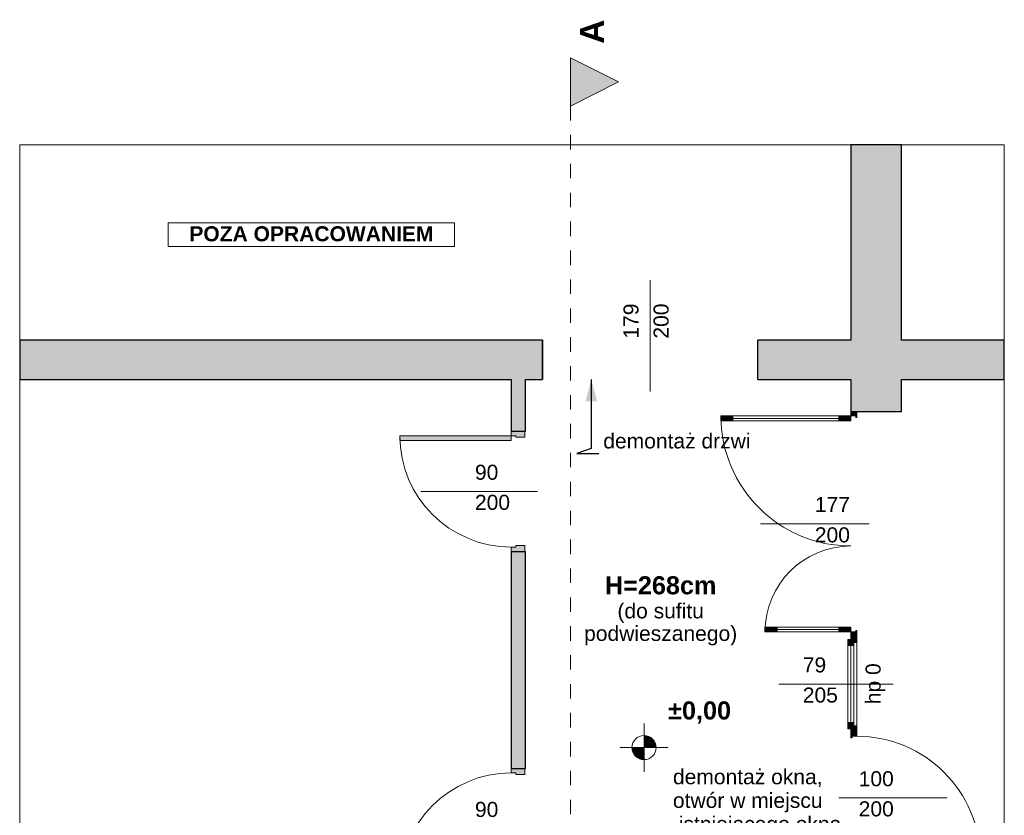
# Model space of a CAD drawing. Header units: centimetres. Extents: x -450 to 939, y -960 to 494.
# Tile 12 of 12: x -450 to 368, y -166 to 494. Entities that reach past the tile are written whole.
import ezdxf

# ---------------------------------------------------------------- set-up
doc = ezdxf.new("R2010")
doc.units = ezdxf.units.CM
doc.header["$MEASUREMENT"] = 0
for name, pattern in [('Przerywana', [24, 12, -12]), ('Przerywana długa', [39, 25, -14]), ('Wipeout_Contour', [100, 0, -100])]:
    doc.linetypes.add(name, pattern=pattern)
for name, color, linetype in [('220 - ŚCIANY WEWNĘTRZNE', 7, 'Continuous'), ('440-Stropy', 7, 'Continuous'), ('Drzwi Archicad', 7, 'Continuous'), ('Okna Archicada', 7, 'Continuous')]:
    doc.layers.add(name, color=color, linetype=linetype)
for name, color, linetype, lineweight in [('220 - ŚCIANY WEWNĘTRZNE_Nr_pióra__27', 7, 'Continuous', 25), ('220-A Ściany_Nr_pióra__120', 7, 'Continuous', 13), ('220-Ściany_Nr_pióra__19', 255, 'Continuous', 13), ('299-A Wymiary Opisy_Nr_pióra__6', 5, 'Continuous', 13), ('440-Stropy_Nr_pióra__19', 255, 'Continuous', 0), ('A-TABELKA_Nr_pióra__1', 7, 'Continuous', 13), ('A-TABELKA_Nr_pióra__7', 7, 'Continuous', 13), ('Drzwi Archicad_Nr_pióra__27', 7, 'Continuous', 25), ('Nowe_220 - ŚCIANY WEWNĘTRZNE_Nr_pióra__27', 7, 'Continuous', 25), ('Nowe_830-Teksty Etykiety_Nr_pióra__6', 5, 'Continuous', 13), ('Nowe_Drzwi Archicad_Nr_pióra__27', 7, 'Continuous', 25), ('Nowe_Znaczniki drzwi Archicada_Nr_pióra__7', 7, 'Continuous', 13), ('Okna Archicada_Nr_pióra__27', 7, 'Continuous', 25), ('Znaczniki drzwi Archicada_Nr_pióra__7', 7, 'Continuous', 13), ('Znaczniki okien Archicada_Nr_pióra__7', 7, 'Continuous', 13)]:
    doc.layers.add(name, color=color, linetype=linetype, lineweight=lineweight)
for name, color, linetype, lineweight, true_color in [('299-A Wymiary Opisy_Nr_pióra__45', 7, 'Continuous', 15, 0x40a5ff), ('840-Znaczniki ogólne_Nr_pióra__5', 7, 'Continuous', 13, 0x40a5ff), ('Drzwi Archicad_Nr_pióra__23', 7, 'Continuous', 15, 0xff6600), ('Drzwi Archicad_Nr_pióra__3', 7, 'Continuous', 13, 0xff6600), ('Nowe_830-Teksty Etykiety_Nr_pióra__85', 7, 'Continuous', 13, 0x80c2ff), ('Nowe_Znaczniki drzwi Archicada_Nr_pióra__45', 7, 'Continuous', 15, 0x40a5ff), ('Okna Archicada_Nr_pióra__23', 7, 'Continuous', 15, 0xff6600), ('Okna Archicada_Nr_pióra__3', 7, 'Continuous', 13, 0xff6600), ('Znaczniki drzwi Archicada_Nr_pióra__45', 7, 'Continuous', 15, 0x40a5ff), ('Znaczniki okien Archicada_Nr_pióra__45', 7, 'Continuous', 15, 0x40a5ff)]:
    doc.layers.add(name, color=color, linetype=linetype, lineweight=lineweight, true_color=true_color)
doc.styles.add('STYL_AUTOMATYCZNY_1', font='arial.ttf')
doc.styles.add('STYL_AUTOMATYCZNY_2', font='arial.ttf')
doc.styles.add('STYL_AUTOMATYCZNY_3', font='arial.ttf')
doc.styles.add('STYL_AUTOMATYCZNY_4', font='arial.ttf')
doc.dimstyles.new('STYL_AUTOMATYCZNY__6', dxfattribs={"dimtxt": 0.18, "dimasz": 18.24, "dimexe": 0.18, "dimexo": 0.0625, "dimgap": 0, "dimtad": 0, "dimtih": 1, "dimtoh": 1, "dimdec": 4, "dimzin": 0, "dimdsep": 46, "dimcen": 0.09, "dimadec": 0, "dimazin": 0, "dimtfac": 1, "dimtdec": 4, "dimtmove": 0, "dimatfit": 3, "dimldrblk": 'ARROWHEAD_5', "dimfxl": 1, "dimtolj": 1, "dimtzin": 0, "dimarcsym": 0})

# ---------------------------------------------------------------- blocks, each defined once
blk = doc.blocks.new('ARROWHEAD_5')
at = {"linetype": 'Continuous', "lineweight": 0}
blk.add_hatch(color=0, dxfattribs=at).paths.add_polyline_path([(-1, 0.2679), (0, 0), (-1, -0.2679)])
at = {"color": 0, "linetype": 'Continuous', "lineweight": 0}
blk.add_line((0, 0), (-1, 0), dxfattribs=at)

msp = doc.modelspace()

# ---------------------------------------------------------------- hatches: boundary and pattern name
at = {"layer": '220-Ściany_Nr_pióra__19', "linetype": 'Continuous', "lineweight": 13}
h = msp.add_hatch(dxfattribs=at)
h.set_pattern_fill('Podwójny_szraf_1_4_0001', color=255, style=0, pattern_type=2)
h.set_pattern_definition([(45, (0, 0), (-22.981, 22.981), []), (45, (-4.596, 4.596), (-22.981, 22.981), [])])
h.paths.add_polyline_path([(-449.86, -250.47), (-41.84, -250.47), (-41.84, 228.03), (282.38, 228.03), (282.38, 169.03), (245.38, 169.03), (245.38, -250.47), (282.38, -250.47), (282.38, -960.47), (367.7, -960.47), (367.7, 228.03), (367.7, 390.38), (-60.62, 390.38), (-449.86, 390.38)])
at = {"layer": '840-Znaczniki ogólne_Nr_pióra__5', "linetype": 'Continuous', "lineweight": 13, "true_color": 0x40a5ff}
msp.add_hatch(color=161, dxfattribs=at).paths.add_polyline_path([(7.39, 462.55), (7.39, 422.55), (47.39, 442.55)])

# ---------------------------------------------------------------- linework, layer by layer
at = {"layer": '840-Znaczniki ogólne_Nr_pióra__5', "color": 161, "linetype": 'Continuous', "lineweight": 13, "true_color": 0x40a5ff, "flags": 128}
msp.add_lwpolyline([(7.39, 462.55), (7.39, 422.55), (47.39, 442.55)], close=True, dxfattribs=at)

# ---------------------------------------------------------------- texts
at = {"layer": '840-Znaczniki ogólne_Nr_pióra__5', "color": 161, "lineweight": 13, "true_color": 0x40a5ff, "insert": (35.39, 494.36), "char_height": 20, "attachment_point": 9, "rotation": 90, "style": 'STYL_AUTOMATYCZNY_4'}
msp.add_mtext('\\A1;{\\pqr;\\pt0;\\fArial|b1|i0|c238|p0;\\W1.000000;A}', dxfattribs=at)

# ---------------------------------------------------------------- next in the draw order: wipeouts: each hides what was drawn before it
at = {"color": 254, "linetype": 'Wipeout_Contour', "lineweight": 0, "ltscale": 4562.873072}
msp.add_wipeout([(-449.86, 390.38), (-449.86, -250.47), (282.38, -250.47), (282.38, -960.47), (367.7, -960.47), (367.7, -351.72), (367.7, 390.38)], dxfattribs=at).dxf.layer = '440-Stropy'

# ---------------------------------------------------------------- next in the draw order: hatches: boundary and pattern name
at = {"layer": '220 - ŚCIANY WEWNĘTRZNE', "linetype": 'Continuous', "lineweight": 0, "true_color": 0x7f7f7f}
for points in [[(282.38, 228.03), (282.38, 390.38), (240.38, 390.38), (240.38, 228.03)], [(-449.86, 195.53), (-15.84, 195.53), (-15.84, 228.03), (-449.86, 228.03)], [(163.16, 228.03), (163.16, 195.53), (367.7, 195.53), (367.7, 228.03)], [(-41.84, 195.53), (-41.84, 152.53), (-29.84, 152.53), (-29.84, 195.53)], [(282.38, 169.03), (282.38, 195.53), (240.38, 195.53), (240.38, 169.03)], [(-41.84, -127.47), (-29.84, -127.47), (-29.84, 52.53), (-41.84, 52.53)]]:
    msp.add_hatch(color=8, dxfattribs=at).paths.add_polyline_path(points)
at = {"layer": '299-A Wymiary Opisy_Nr_pióra__45', "linetype": 'Continuous', "lineweight": 15, "true_color": 0x40a5ff}
for points in [[(68.55, -110.19), (78.55, -110.19), (77.79, -106.37), (75.62, -103.12), (72.38, -100.95), (68.55, -100.19)], [(68.55, -110.19), (58.55, -110.19), (59.31, -114.02), (61.48, -117.26), (64.72, -119.43), (68.55, -120.19)]]:
    msp.add_hatch(color=161, dxfattribs=at).paths.add_polyline_path(points)
at = {"layer": 'Drzwi Archicad', "linetype": 'Continuous', "lineweight": 0, "true_color": 0x7f7f7f}
for points in [[(132.38, 165.23), (132.38, 161.23), (142.38, 161.23), (142.38, 165.23)], [(168.98, -14.17), (178.98, -14.17), (178.98, -10.17), (168.98, -10.17)]]:
    msp.add_hatch(color=8, dxfattribs=at).paths.add_polyline_path(points)

# ---------------------------------------------------------------- next in the draw order: linework, layer by layer
at = {"layer": '220 - ŚCIANY WEWNĘTRZNE_Nr_pióra__27', "color": 7, "linetype": 'Continuous', "lineweight": 25, "flags": 128}
for points in [[(282.38, 390.38), (240.38, 390.38)], [(240.38, 390.38), (240.38, 228.03)], [(282.38, 228.03), (282.38, 390.38)], [(-449.86, 228.03), (-449.86, 195.53)], [(367.7, 228.03), (282.38, 228.03)], [(367.7, 195.53), (367.7, 228.03)], [(-449.86, 195.53), (-41.84, 195.53)], [(240.38, 195.53), (240.38, 169.03)], [(282.38, 195.53), (367.7, 195.53)], [(282.38, 169.03), (282.38, 195.53)], [(245.38, 169.03), (282.38, 169.03)]]:
    msp.add_lwpolyline(points, dxfattribs=at)
at = {"layer": '220-A Ściany_Nr_pióra__120', "color": 7, "linetype": 'Przerywana długa', "lineweight": 13}
for p, q in [((-449.86, -427.5), (-449.86, 390.38)), ((-449.86, 390.38), (367.7, 390.38)), ((367.7, 390.38), (367.7, -960.47))]:
    msp.add_line(p, q, dxfattribs=at)
at = {"layer": '299-A Wymiary Opisy_Nr_pióra__45', "color": 161, "linetype": 'Continuous', "lineweight": 15, "true_color": 0x40a5ff}
for p, q in [((68.55, -130.19), (68.55, -90.19)), ((48.55, -110.19), (88.55, -110.19))]:
    msp.add_line(p, q, dxfattribs=at)
msp.add_circle((68.55, -110.19), 10, dxfattribs=at)
at = {"layer": '440-Stropy_Nr_pióra__19', "color": 255, "linetype": 'Continuous', "lineweight": 0, "flags": 128}
msp.add_lwpolyline([(-449.86, 390.38), (-449.86, -250.47), (282.38, -250.47), (282.38, -960.47), (367.7, -960.47), (367.7, -351.72), (367.7, 390.38)], close=True, dxfattribs=at)
at = {"layer": 'Drzwi Archicad_Nr_pióra__3', "color": 30, "linetype": 'Continuous', "lineweight": 13, "true_color": 0xff6600}
for p, q in [((132.38, 161.23), (132.38, 165.23)), ((-134.24, 144.73), (-134.24, 148.73)), ((168.98, -10.17), (168.98, -14.17))]:
    msp.add_line(p, q, dxfattribs=at)

# ---------------------------------------------------------------- next in the draw order: texts
at = {"layer": '299-A Wymiary Opisy_Nr_pióra__6', "color": 5, "lineweight": 13, "insert": (88.55, -90.19), "char_height": 15, "attachment_point": 7, "style": 'STYL_AUTOMATYCZNY_3'}
msp.add_mtext('\\A1;{\\pql;\\fArial|b1|i0|c238|p0;\\W1.000000;±0,00}', dxfattribs=at)
at = {"layer": 'A-TABELKA_Nr_pióra__7', "color": 7, "linetype": 'Continuous', "lineweight": 13, "insert": (82.36, 32.09), "char_height": 15, "width": 127.2762, "attachment_point": 2, "line_spacing_factor": 0.898222, "style": 'STYL_AUTOMATYCZNY_4'}
msp.add_mtext('\\A1;{\\pqc;\\fArial|b1|i0|c238|p0;\\W1.000000;H=268cm\\P\\pqc;\\fArial|b0|i0|c238|p0;\\H0.833333x;\\W1.000000;(do sufitu podwieszanego)}', dxfattribs=at)
at = {"layer": 'Nowe_830-Teksty Etykiety_Nr_pióra__6', "color": 5, "linetype": 'Continuous', "lineweight": 13, "insert": (34.71, 138.05), "char_height": 12.5, "attachment_point": 7, "style": 'STYL_AUTOMATYCZNY_2'}
msp.add_mtext('\\A1;{\\pql;\\fArial|b0|i0|c238|p0;\\W1.000000;demontaż\\fArial|b0|i0|c238|p0;\\W1.000000; drzwi}', dxfattribs=at)

# ---------------------------------------------------------------- next in the draw order: wipeouts: each hides what was drawn before it
at = {"color": 254, "linetype": 'Wipeout_Contour', "lineweight": 0, "ltscale": 959.568517}
msp.add_wipeout([(-15.84, 195.53), (163.16, 195.53), (163.16, 228.03), (-15.84, 228.03)], dxfattribs=at).dxf.layer = '220 - ŚCIANY WEWNĘTRZNE'
at = {"color": 254, "linetype": 'Wipeout_Contour', "lineweight": 0, "ltscale": 441.53536}
msp.add_wipeout([(-41.84, 152.53), (-41.84, 52.53), (-29.84, 52.53), (-29.84, 152.53)], dxfattribs=at).dxf.layer = '220 - ŚCIANY WEWNĘTRZNE'
at = {"color": 254, "linetype": 'Wipeout_Contour', "lineweight": 0, "ltscale": 1010.223868}
msp.add_wipeout([(245.38, -96.97), (245.38, -17.97), (240.38, -17.97), (240.38, -96.97)], dxfattribs=at).dxf.layer = '220 - ŚCIANY WEWNĘTRZNE'
at = {"color": 254, "linetype": 'Wipeout_Contour', "lineweight": 0, "ltscale": 725.662512}
msp.add_wipeout([(-41.84, -227.47), (-29.84, -227.47), (-29.84, -127.47), (-41.84, -127.47)], dxfattribs=at).dxf.layer = '220 - ŚCIANY WEWNĘTRZNE'
at = {"color": 7, "linetype": 'Continuous', "lineweight": 13, "ltscale": 1564.24944}
msp.add_wipeout([(-326.46, 325.59), (-88.8, 325.59), (-88.8, 305.95), (-326.46, 305.95)], dxfattribs=at).dxf.layer = 'A-TABELKA_Nr_pióra__7'

# ---------------------------------------------------------------- next in the draw order: hatches: boundary and pattern name
at = {"layer": 'Drzwi Archicad', "linetype": 'Continuous', "lineweight": 0, "true_color": 0x7f7f7f}
for points in [[(-134.24, 148.73), (-134.24, 144.73), (-41.84, 144.73), (-41.84, 148.73)], [(-30.34, 152.53), (-41.84, 152.53), (-41.84, 148.73), (-37.84, 148.73), (-37.84, 147.53), (-30.34, 147.53)], [(-30.34, 57.53), (-37.84, 57.53), (-37.84, 56.33), (-41.84, 56.33), (-41.84, 52.53), (-30.34, 52.53)], [(-30.34, -132.47), (-30.34, -127.47), (-41.84, -127.47), (-41.84, -131.27), (-37.84, -131.27), (-37.84, -132.47)]]:
    msp.add_hatch(color=8, dxfattribs=at).paths.add_polyline_path(points)

# ---------------------------------------------------------------- next in the draw order: linework, layer by layer
at = {"layer": '220 - ŚCIANY WEWNĘTRZNE_Nr_pióra__27', "color": 7, "linetype": 'Continuous', "lineweight": 25}
for p, q in [((-41.84, 152.53), (-30.34, 152.53)), ((-30.34, 152.53), (-29.84, 152.53)), ((-41.84, 52.53), (-30.34, 52.53)), ((-30.34, 52.53), (-29.84, 52.53)), ((-41.84, -127.47), (-30.34, -127.47)), ((-30.34, -127.47), (-29.84, -127.47))]:
    msp.add_line(p, q, dxfattribs=at)
at = {"layer": '220 - ŚCIANY WEWNĘTRZNE_Nr_pióra__27', "color": 7, "linetype": 'Continuous', "lineweight": 25, "flags": 128}
for points in [[(-15.84, 228.03), (-449.86, 228.03)], [(240.38, 228.03), (163.16, 228.03)], [(-41.84, 195.53), (-41.84, 152.53)], [(-29.84, 152.53), (-29.84, 195.53)], [(-29.84, 195.53), (-15.84, 195.53)], [(163.16, 195.53), (240.38, 195.53)], [(-41.84, 52.53), (-41.84, -127.47)], [(-29.84, -127.47), (-29.84, 52.53)]]:
    msp.add_lwpolyline(points, dxfattribs=at)
at = {"layer": '840-Znaczniki ogólne_Nr_pióra__5', "color": 161, "linetype": 'Przerywana', "lineweight": 13, "true_color": 0x40a5ff}
msp.add_line((7.39, 422.55), (7.39, -656.69), dxfattribs=at)
at = {"layer": 'A-TABELKA_Nr_pióra__1', "color": 7, "linetype": 'Continuous', "lineweight": 13, "flags": 128}
msp.add_lwpolyline([(-326.46, 325.59), (-88.8, 325.59), (-88.8, 305.95), (-326.46, 305.95)], close=True, dxfattribs=at)
at = {"layer": 'Drzwi Archicad_Nr_pióra__23', "color": 30, "linetype": 'Continuous', "lineweight": 15, "true_color": 0xff6600}
for p, q in [((-30.34, 152.53), (-41.84, 152.53)), ((-41.84, 152.53), (-41.84, 148.73)), ((-41.84, 148.73), (-37.84, 148.73)), ((-37.84, 148.73), (-37.84, 147.53)), ((-37.84, 147.53), (-30.34, 147.53)), ((-30.34, 147.53), (-30.34, 152.53)), ((-30.34, 57.53), (-37.84, 57.53)), ((-37.84, 57.53), (-37.84, 56.33)), ((-30.34, 52.53), (-30.34, 57.53)), ((-37.84, 56.33), (-41.84, 56.33)), ((-41.84, 56.33), (-41.84, 52.53)), ((-41.84, 52.53), (-30.34, 52.53)), ((-41.84, -131.27), (-41.84, -127.47)), ((-41.84, -127.47), (-30.34, -127.47)), ((-30.34, -127.47), (-30.34, -132.47)), ((-37.84, -131.27), (-41.84, -131.27)), ((-37.84, -132.47), (-37.84, -131.27)), ((-30.34, -132.47), (-37.84, -132.47))]:
    msp.add_line(p, q, dxfattribs=at)
at = {"layer": 'Drzwi Archicad_Nr_pióra__27', "color": 7, "linetype": 'Continuous', "lineweight": 25}
for p, q in [((-41.84, 152.53), (-30.34, 152.53)), ((-41.84, 152.53), (-30.34, 152.53)), ((-30.34, 152.53), (-29.84, 152.53)), ((-41.84, 52.53), (-30.34, 52.53)), ((-41.84, 52.53), (-30.34, 52.53)), ((-30.34, 52.53), (-29.84, 52.53)), ((-41.84, -127.47), (-30.34, -127.47)), ((-41.84, -127.47), (-30.34, -127.47)), ((-30.34, -127.47), (-29.84, -127.47))]:
    msp.add_line(p, q, dxfattribs=at)
at = {"layer": 'Drzwi Archicad_Nr_pióra__3', "color": 30, "linetype": 'Continuous', "lineweight": 13, "true_color": 0xff6600}
for p, q in [((-134.24, 148.73), (-41.84, 148.73)), ((-41.84, 148.73), (-41.84, 144.73)), ((-41.84, 144.73), (-134.24, 144.73))]:
    msp.add_line(p, q, dxfattribs=at)
for centre, start, end in [((-41.84, 148.73), 180, 270), ((-41.84, -223.67), 90, 180)]:
    msp.add_arc(centre, 92.4, start, end, dxfattribs=at)
at = {"layer": 'Nowe_220 - ŚCIANY WEWNĘTRZNE_Nr_pióra__27', "color": 7, "linetype": 'Continuous', "lineweight": 25, "flags": 128}
for points in [[(-15.84, 228.03), (-15.84, 195.53)], [(163.16, 195.53), (163.16, 228.03)]]:
    msp.add_lwpolyline(points, dxfattribs=at)
at = {"layer": 'Nowe_Drzwi Archicad_Nr_pióra__27', "color": 7, "linetype": 'Continuous', "lineweight": 25}
for p, q in [((-15.84, 195.53), (-15.84, 228.03)), ((163.16, 195.53), (163.16, 228.03))]:
    msp.add_line(p, q, dxfattribs=at)
at = {"layer": 'Nowe_Znaczniki drzwi Archicada_Nr_pióra__45', "color": 161, "linetype": 'Continuous', "lineweight": 15, "true_color": 0x40a5ff}
msp.add_line((73.66, 278.03), (73.66, 185.53), dxfattribs=at)
at = {"layer": 'Znaczniki drzwi Archicada_Nr_pióra__45', "color": 161, "linetype": 'Continuous', "lineweight": 15, "true_color": 0x40a5ff}
msp.add_line((-116.84, 102.53), (-19.84, 102.53), dxfattribs=at)

# ---------------------------------------------------------------- next in the draw order: texts
at = {"layer": 'A-TABELKA_Nr_pióra__7', "color": 7, "linetype": 'Continuous', "lineweight": 13, "insert": (-207.63, 322.73), "char_height": 12.5, "attachment_point": 2, "style": 'STYL_AUTOMATYCZNY_4'}
msp.add_mtext('\\A1;{\\pqc;\\fArial|b1|i0|c238|p0;\\W1.000000;POZA OPRACOWANIEM}', dxfattribs=at)
at = {"layer": 'Nowe_Znaczniki drzwi Archicada_Nr_pióra__7', "color": 7, "lineweight": 13, "char_height": 12.5, "attachment_point": 7, "rotation": 90, "style": 'STYL_AUTOMATYCZNY_1'}
for s, insert in [('\\A1;{\\pql;\\pt0;\\fArial|b0|i0|c238|p0;\\W1.000000;179\\fArial|b0|i0|c238|p0;\\W1.000000;\\A1{\\H.66x;\\S^  ;}\\fArial|b0|i0|c238|p0;\\W1.000000;\\fArial|b0|i0|c238|p0;\\W1.000000;}', (67.62, 229.43)), ('\\A1;{\\pql;\\pt0;\\fArial|b0|i0|c238|p0;\\W1.000000;200\\fArial|b0|i0|c238|p0;\\W1.000000;\\A1{\\H.66x;\\S^  ;}\\fArial|b0|i0|c238|p0;\\W1.000000;\\fArial|b0|i0|c238|p0;\\W1.000000;}', (92.62, 229.43))]:
    msp.add_mtext(s, dxfattribs=dict(at, insert=insert))
at = {"layer": 'Znaczniki drzwi Archicada_Nr_pióra__7', "color": 7, "lineweight": 13, "char_height": 12.5, "attachment_point": 7, "style": 'STYL_AUTOMATYCZNY_1'}
for s, insert in [('\\A1;{\\pql;\\pt0;\\fArial|b0|i0|c238|p0;\\W1.000000;90\\fArial|b0|i0|c238|p0;\\W1.000000;\\A1{\\H.66x;\\S^  ;}\\fArial|b0|i0|c238|p0;\\W1.000000;\\fArial|b0|i0|c238|p0;\\W1.000000;}', (-71.84, 108.57)), ('\\A1;{\\pql;\\pt0;\\fArial|b0|i0|c238|p0;\\W1.000000;200\\fArial|b0|i0|c238|p0;\\W1.000000;\\A1{\\H.66x;\\S^  ;}\\fArial|b0|i0|c238|p0;\\W1.000000;\\fArial|b0|i0|c238|p0;\\W1.000000;}', (-71.84, 83.57)), ('\\A1;{\\pql;\\pt0;\\fArial|b0|i0|c238|p0;\\W1.000000;90\\fArial|b0|i0|c238|p0;\\W1.000000;\\A1{\\H.66x;\\S^  ;}\\fArial|b0|i0|c238|p0;\\W1.000000;\\fArial|b0|i0|c238|p0;\\W1.000000;}', (-71.84, -171.43)), ('\\A1;{\\pql;\\pt0;\\fArial|b0|i0|c238|p0;\\W1.000000;200\\fArial|b0|i0|c238|p0;\\W1.000000;\\A1{\\H.66x;\\S^  ;}\\fArial|b0|i0|c238|p0;\\W1.000000;\\fArial|b0|i0|c238|p0;\\W1.000000;}', (-71.84, -196.43))]:
    msp.add_mtext(s, dxfattribs=dict(at, insert=insert))

# ---------------------------------------------------------------- next in the draw order: wipeouts: each hides what was drawn before it
at = {"color": 254, "linetype": 'Wipeout_Contour', "lineweight": 0, "ltscale": 1078.742941}
msp.add_wipeout([(240.38, 169.03), (240.38, -17.97), (245.38, -17.97), (245.38, 169.03)], dxfattribs=at).dxf.layer = '220 - ŚCIANY WEWNĘTRZNE'
at = {"color": 254, "linetype": 'Wipeout_Contour', "lineweight": 0, "ltscale": 1161.454814}
msp.add_wipeout([(245.38, -206.97), (245.38, -96.97), (240.38, -96.97), (240.38, -206.97)], dxfattribs=at).dxf.layer = '220 - ŚCIANY WEWNĘTRZNE'

# ---------------------------------------------------------------- next in the draw order: hatches: boundary and pattern name
at = {"layer": 'Drzwi Archicad', "linetype": 'Continuous', "lineweight": 0, "true_color": 0x7f7f7f}
for points in [[(240.38, 161.23), (240.38, 165.23), (230.38, 165.23), (230.38, 161.23)], [(245.38, 169.03), (240.38, 169.03), (240.38, 165.23), (244.38, 165.23), (244.38, 164.03), (245.38, 164.03)], [(240.38, -10.17), (230.38, -10.17), (230.38, -14.17), (240.38, -14.17)], [(245.38, -12.97), (244.38, -12.97), (244.38, -14.17), (240.38, -14.17), (240.38, -17.97), (245.38, -17.97)], [(240.38, -101.97), (241.38, -101.97), (241.38, -100.77), (245.38, -100.77), (245.38, -96.97), (240.38, -96.97)]]:
    msp.add_hatch(color=8, dxfattribs=at).paths.add_polyline_path(points)
at = {"layer": 'Okna Archicada', "linetype": 'Continuous', "lineweight": 0, "true_color": 0x7f7f7f}
for points in [[(240.38, -17.97), (240.38, -20.47), (242.88, -20.47), (242.88, -22.97), (245.38, -22.97), (245.38, -17.97)], [(245.38, -96.97), (245.38, -91.97), (242.88, -91.97), (242.88, -94.47), (240.38, -94.47), (240.38, -96.97)]]:
    msp.add_hatch(color=8, dxfattribs=at).paths.add_polyline_path(points)

# ---------------------------------------------------------------- next in the draw order: linework, layer by layer
at = {"layer": '220 - ŚCIANY WEWNĘTRZNE_Nr_pióra__27', "color": 7, "linetype": 'Continuous', "lineweight": 25}
msp.add_line((240.38, 169.03), (245.38, 169.03), dxfattribs=at)
at = {"layer": 'Drzwi Archicad_Nr_pióra__23', "color": 30, "linetype": 'Continuous', "lineweight": 15, "true_color": 0xff6600}
for p, q in [((245.38, 169.03), (240.38, 169.03)), ((240.38, 169.03), (240.38, 165.23)), ((240.38, 165.23), (244.38, 165.23)), ((244.38, 165.23), (244.38, 164.03)), ((244.38, 164.03), (245.38, 164.03)), ((245.38, 164.03), (245.38, 169.03)), ((244.38, -14.17), (240.38, -14.17)), ((240.38, -14.17), (240.38, -17.97)), ((245.38, -12.97), (244.38, -12.97)), ((244.38, -12.97), (244.38, -14.17)), ((245.38, -17.97), (245.38, -12.97)), ((240.38, -17.97), (245.38, -17.97)), ((245.38, -96.97), (240.38, -96.97)), ((240.38, -96.97), (240.38, -101.97)), ((245.38, -100.77), (245.38, -96.97)), ((240.38, -101.97), (241.38, -101.97)), ((241.38, -101.97), (241.38, -100.77)), ((241.38, -100.77), (245.38, -100.77))]:
    msp.add_line(p, q, dxfattribs=at)
at = {"layer": 'Drzwi Archicad_Nr_pióra__27', "color": 7, "linetype": 'Continuous', "lineweight": 25}
for p, q in [((240.38, 169.03), (245.38, 169.03)), ((240.38, 169.03), (245.38, 169.03)), ((240.38, -17.97), (245.38, -17.97)), ((240.38, -17.97), (245.38, -17.97)), ((245.38, -96.97), (240.38, -96.97)), ((245.38, -96.97), (240.38, -96.97))]:
    msp.add_line(p, q, dxfattribs=at)
at = {"layer": 'Drzwi Archicad_Nr_pióra__3', "color": 30, "linetype": 'Continuous', "lineweight": 13, "true_color": 0xff6600}
for p, q in [((240.38, 165.23), (240.38, 161.23)), ((240.38, -14.17), (240.38, -10.17))]:
    msp.add_line(p, q, dxfattribs=at)
for centre, radius, start, end in [((240.38, 165.23), 108, 180, 270), ((240.38, -14.17), 71.4, 90, 180), ((245.38, -203.17), 102.4, 0, 90)]:
    msp.add_arc(centre, radius, start, end, dxfattribs=at)
at = {"layer": 'Okna Archicada_Nr_pióra__27', "color": 7, "linetype": 'Continuous', "lineweight": 25}
for p, q in [((245.38, -17.97), (240.38, -17.97)), ((245.38, -17.97), (240.38, -17.97)), ((245.38, -96.97), (240.38, -96.97)), ((245.38, -96.97), (240.38, -96.97))]:
    msp.add_line(p, q, dxfattribs=at)
at = {"layer": 'Okna Archicada_Nr_pióra__3', "color": 30, "linetype": 'Continuous', "lineweight": 13, "true_color": 0xff6600}
for p, q in [((240.38, -17.97), (240.38, -96.97)), ((245.38, -17.97), (245.38, -96.97))]:
    msp.add_line(p, q, dxfattribs=at)
at = {"layer": 'Znaczniki drzwi Archicada_Nr_pióra__45', "color": 161, "linetype": 'Continuous', "lineweight": 15, "true_color": 0x40a5ff}
for p, q in [((165.38, 75.53), (255.38, 75.53)), ((320.38, -151.97), (230.38, -151.97))]:
    msp.add_line(p, q, dxfattribs=at)

# ---------------------------------------------------------------- next in the draw order: texts
at = {"layer": 'Nowe_830-Teksty Etykiety_Nr_pióra__6', "color": 5, "linetype": 'Continuous', "lineweight": 13, "insert": (92.56, -183.62), "char_height": 12.5, "attachment_point": 7, "line_spacing_factor": 0.94021, "style": 'STYL_AUTOMATYCZNY_2'}
msp.add_mtext('\\A1;{\\pql;\\fArial|b0|i0|c238|p0;\\W1.000000;demontaż okna,\\P\\pql;\\fArial|b0|i0|c238|p0;\\W1.000000;otwór w miejscu\\P\\pql;\\fArial|b0|i0|c238|p0;\\W1.000000; istniejącego okna}', dxfattribs=at)
at = {"layer": 'Znaczniki drzwi Archicada_Nr_pióra__7', "color": 7, "lineweight": 13, "char_height": 12.5, "attachment_point": 7, "style": 'STYL_AUTOMATYCZNY_1'}
for s, insert in [('\\A1;{\\pql;\\pt0;\\fArial|b0|i0|c238|p0;\\W1.000000;177\\fArial|b0|i0|c238|p0;\\W1.000000;\\A1{\\H.66x;\\S^  ;}\\fArial|b0|i0|c238|p0;\\W1.000000;\\fArial|b0|i0|c238|p0;\\W1.000000;}', (210.38, 81.78)), ('\\A1;{\\pql;\\pt0;\\fArial|b0|i0|c238|p0;\\W1.000000;200\\fArial|b0|i0|c238|p0;\\W1.000000;\\A1{\\H.66x;\\S^  ;}\\fArial|b0|i0|c238|p0;\\W1.000000;\\fArial|b0|i0|c238|p0;\\W1.000000;}', (210.38, 56.57)), ('\\A1;{\\pql;\\pt0;\\fArial|b0|i0|c238|p0;\\W1.000000;200\\fArial|b0|i0|c238|p0;\\W1.000000;\\A1{\\H.66x;\\S^  ;}\\fArial|b0|i0|c238|p0;\\W1.000000;\\fArial|b0|i0|c238|p0;\\W1.000000;}', (246.78, -170.93))]:
    msp.add_mtext(s, dxfattribs=dict(at, insert=insert))
at = {"layer": 'Znaczniki okien Archicada_Nr_pióra__7', "color": 7, "lineweight": 13, "insert": (200.38, -51.43), "char_height": 12.5, "attachment_point": 7, "style": 'STYL_AUTOMATYCZNY_1'}
msp.add_mtext('\\A1;{\\pql;\\pt0;\\fArial|b0|i0|c238|p0;\\W1.000000;79\\fArial|b0|i0|c238|p0;\\W1.000000;\\A1{\\H.66x;\\S^  ;}\\fArial|b0|i0|c238|p0;\\W1.000000;\\fArial|b0|i0|c238|p0;\\W1.000000;}', dxfattribs=at)

# ---------------------------------------------------------------- next in the draw order: wipeouts: each hides what was drawn before it
at = {"color": 254, "linetype": 'Wipeout_Contour', "lineweight": 0, "ltscale": 1000.391888}
msp.add_wipeout([(142.38, 165.23), (142.38, 163.23), (230.38, 163.23), (230.38, 165.23)], dxfattribs=at).dxf.layer = 'Drzwi Archicad'
at = {"color": 254, "linetype": 'Wipeout_Contour', "lineweight": 0, "ltscale": 820.482111}
msp.add_wipeout([(178.98, -14.17), (230.38, -14.17), (230.38, -12.17), (178.98, -12.17)], dxfattribs=at).dxf.layer = 'Drzwi Archicad'
at = {"color": 254, "linetype": 'Wipeout_Contour', "lineweight": 0, "ltscale": 2008.30517}
msp.add_wipeout([(237.88, -89.47), (242.88, -89.47), (242.88, -91.97), (245.38, -91.97), (245.38, -22.97), (242.88, -22.97), (242.88, -25.47), (237.88, -25.47)], dxfattribs=at).dxf.layer = 'Okna Archicada'

# ---------------------------------------------------------------- next in the draw order: hatches: boundary and pattern name
at = {"layer": 'Okna Archicada', "linetype": 'Continuous', "lineweight": 0, "true_color": 0x7f7f7f}
for points in [[(237.88, -20.47), (237.88, -25.47), (242.88, -25.47), (242.88, -20.47)], [(242.88, -94.47), (242.88, -89.47), (237.88, -89.47), (237.88, -94.47)]]:
    msp.add_hatch(color=8, dxfattribs=at).paths.add_polyline_path(points)

# ---------------------------------------------------------------- next in the draw order: linework, layer by layer
at = {"layer": 'Drzwi Archicad_Nr_pióra__3', "color": 30, "linetype": 'Continuous', "lineweight": 13, "true_color": 0xff6600, "flags": 128}
for points in [[(142.38, 165.23), (230.38, 165.23), (230.38, 163.23), (142.38, 163.23)], [(178.98, -14.17), (230.38, -14.17), (230.38, -12.17), (178.98, -12.17)]]:
    msp.add_lwpolyline(points, close=True, dxfattribs=at)
at = {"layer": 'Okna Archicada_Nr_pióra__23', "color": 30, "linetype": 'Continuous', "lineweight": 15, "true_color": 0xff6600}
for p, q in [((242.88, -20.47), (237.88, -20.47)), ((240.38, -17.97), (240.38, -20.47)), ((240.38, -20.47), (242.88, -20.47)), ((237.88, -94.47), (242.88, -94.47)), ((242.88, -94.47), (240.38, -94.47)), ((240.38, -94.47), (240.38, -96.97))]:
    msp.add_line(p, q, dxfattribs=at)

# ---------------------------------------------------------------- next in the draw order: texts
at = {"layer": 'Znaczniki drzwi Archicada_Nr_pióra__7', "color": 7, "lineweight": 13, "insert": (246.78, -145.93), "char_height": 12.5, "attachment_point": 7, "style": 'STYL_AUTOMATYCZNY_1'}
msp.add_mtext('\\A1;{\\pql;\\pt0;\\fArial|b0|i0|c238|p0;\\W1.000000;100\\fArial|b0|i0|c238|p0;\\W1.000000;\\A1{\\H.66x;\\S^  ;}\\fArial|b0|i0|c238|p0;\\W1.000000;\\fArial|b0|i0|c238|p0;\\W1.000000;}', dxfattribs=at)

# ---------------------------------------------------------------- next in the draw order: wipeouts: each hides what was drawn before it
at = {"color": 254, "linetype": 'Wipeout_Contour', "lineweight": 0, "ltscale": 995.064459}
msp.add_wipeout([(142.38, 163.23), (142.38, 161.23), (230.38, 161.23), (230.38, 163.23)], dxfattribs=at).dxf.layer = 'Drzwi Archicad'
at = {"color": 254, "linetype": 'Wipeout_Contour', "lineweight": 0, "ltscale": 819.997143}
msp.add_wipeout([(178.98, -12.17), (230.38, -12.17), (230.38, -10.17), (178.98, -10.17)], dxfattribs=at).dxf.layer = 'Drzwi Archicad'
at = {"color": 254, "linetype": 'Wipeout_Contour', "lineweight": 0, "ltscale": 996.512902}
msp.add_wipeout([(242.88, -89.47), (242.88, -25.47), (237.88, -25.47), (237.88, -89.47)], dxfattribs=at).dxf.layer = 'Okna Archicada'

# ---------------------------------------------------------------- next in the draw order: linework, layer by layer
at = {"layer": 'Drzwi Archicad_Nr_pióra__3', "color": 30, "linetype": 'Continuous', "lineweight": 13, "true_color": 0xff6600}
for p, q in [((132.38, 165.23), (142.38, 165.23)), ((142.38, 165.23), (142.38, 161.23)), ((230.38, 161.23), (230.38, 165.23)), ((230.38, 165.23), (240.38, 165.23)), ((142.38, 161.23), (132.38, 161.23)), ((142.38, 163.23), (230.38, 163.23)), ((240.38, 161.23), (230.38, 161.23)), ((178.98, -10.17), (168.98, -10.17)), ((168.98, -14.17), (178.98, -14.17)), ((178.98, -14.17), (178.98, -10.17)), ((178.98, -12.17), (230.38, -12.17)), ((240.38, -10.17), (230.38, -10.17)), ((230.38, -10.17), (230.38, -14.17)), ((230.38, -14.17), (240.38, -14.17))]:
    msp.add_line(p, q, dxfattribs=at)
at = {"layer": 'Drzwi Archicad_Nr_pióra__3', "color": 30, "linetype": 'Continuous', "lineweight": 13, "true_color": 0xff6600, "flags": 128}
for points in [[(142.38, 163.23), (230.38, 163.23), (230.38, 161.23), (142.38, 161.23)], [(178.98, -12.17), (230.38, -12.17), (230.38, -10.17), (178.98, -10.17)]]:
    msp.add_lwpolyline(points, close=True, dxfattribs=at)
at = {"layer": 'Okna Archicada_Nr_pióra__23', "color": 30, "linetype": 'Continuous', "lineweight": 15, "true_color": 0xff6600}
for p, q in [((237.88, -20.47), (237.88, -25.47)), ((242.88, -20.47), (242.88, -22.97)), ((242.88, -25.47), (242.88, -20.47)), ((242.88, -22.97), (245.38, -22.97)), ((245.38, -22.97), (245.38, -17.97)), ((237.88, -25.47), (242.88, -25.47)), ((237.88, -25.47), (237.88, -89.47)), ((240.38, -25.47), (240.38, -89.47)), ((242.88, -89.47), (242.88, -25.47)), ((242.88, -89.47), (237.88, -89.47)), ((237.88, -89.47), (237.88, -94.47)), ((242.88, -94.47), (242.88, -89.47)), ((245.38, -91.97), (242.88, -91.97)), ((242.88, -91.97), (242.88, -94.47)), ((245.38, -96.97), (245.38, -91.97))]:
    msp.add_line(p, q, dxfattribs=at)
at = {"layer": 'Okna Archicada_Nr_pióra__3', "color": 30, "linetype": 'Continuous', "lineweight": 13, "true_color": 0xff6600}
for p, q in [((245.38, -91.97), (245.38, -22.97)), ((237.88, -25.47), (237.88, -89.47))]:
    msp.add_line(p, q, dxfattribs=at)
at = {"layer": 'Znaczniki okien Archicada_Nr_pióra__45', "color": 161, "linetype": 'Continuous', "lineweight": 15, "true_color": 0x40a5ff}
msp.add_line((180.38, -57.47), (275.38, -57.47), dxfattribs=at)

# ---------------------------------------------------------------- next in the draw order: texts
at = {"layer": 'Znaczniki okien Archicada_Nr_pióra__7', "color": 7, "lineweight": 13, "insert": (200.38, -76.43), "char_height": 12.5, "attachment_point": 7, "style": 'STYL_AUTOMATYCZNY_1'}
msp.add_mtext('\\A1;{\\pql;\\pt0;\\fArial|b0|i0|c238|p0;\\W1.000000;205\\fArial|b0|i0|c238|p0;\\W1.000000;\\A1{\\H.66x;\\S^  ;}\\fArial|b0|i0|c238|p0;\\W1.000000;\\fArial|b0|i0|c238|p0;\\W1.000000;}', dxfattribs=at)
at = {"layer": 'Znaczniki okien Archicada_Nr_pióra__7', "color": 7, "lineweight": 13, "insert": (268.79, -74.15), "char_height": 12.5, "attachment_point": 7, "rotation": 90, "style": 'STYL_AUTOMATYCZNY_1'}
msp.add_mtext('\\A1;{\\pql;\\pt0;\\fArial|b0|i0|c238|p0;\\W1.000000;hp 0\\fArial|b0|i0|c238|p0;\\W1.000000;\\A1{\\H.66x;\\S^  ;}\\fArial|b0|i0|c238|p0;\\W1.000000;\\fArial|b0|i0|c238|p0;\\W1.000000;}', dxfattribs=at)

# ---------------------------------------------------------------- next in the draw order: leaders
at = {"layer": 'Nowe_830-Teksty Etykiety_Nr_pióra__85', "color": 151, "linetype": 'Continuous', "lineweight": 13, "true_color": 0x80c2ff, "annotation_type": 0, "has_hookline": 1, "hookline_direction": 0, "text_width": 120.41}
msp.add_leader([(24.78, 195.53), (24.78, 138.05), (12.87, 133.96), (31.11, 133.96)], dimstyle='STYL_AUTOMATYCZNY__6', dxfattribs=at)

doc.saveas('drawing.dxf')
